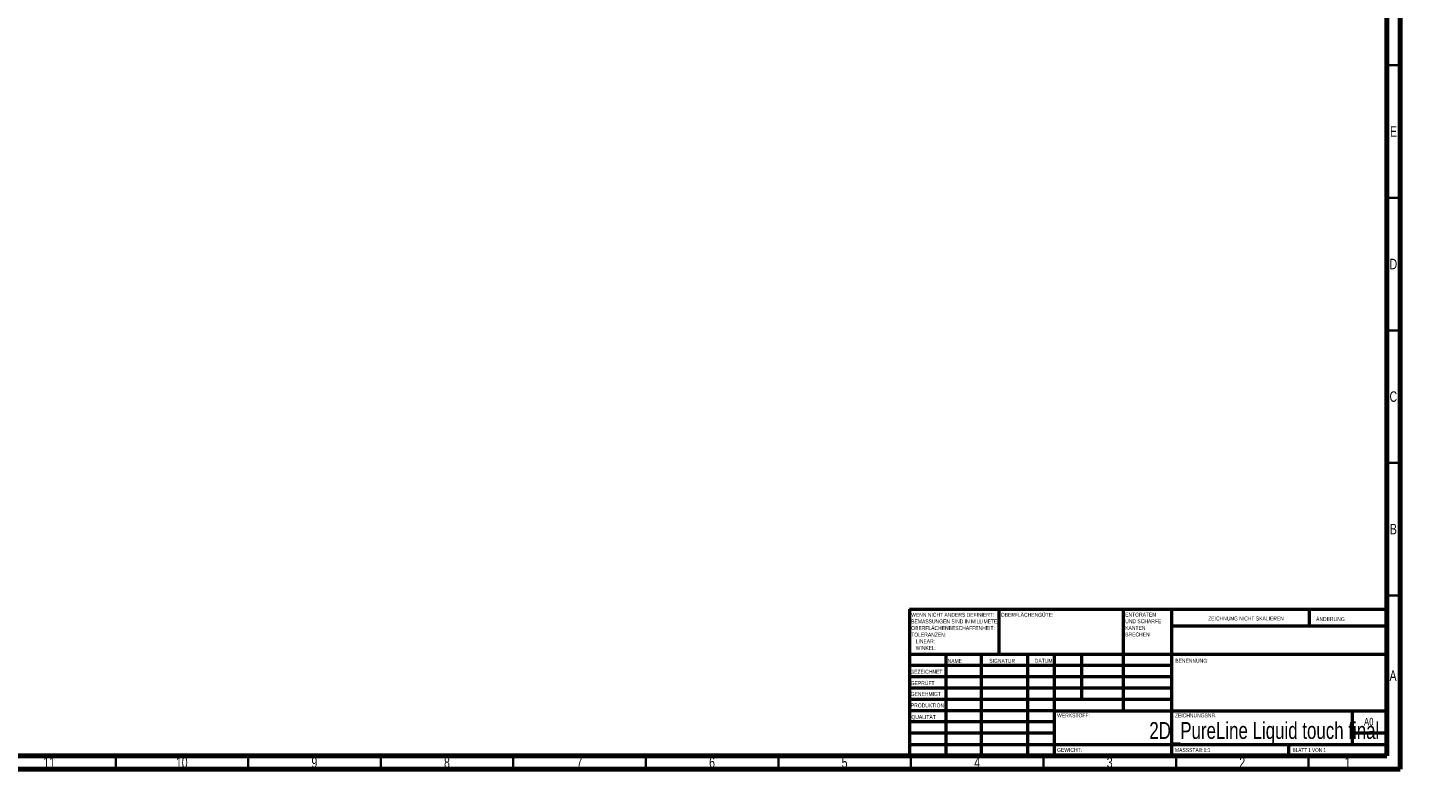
# Model space of a CAD drawing. Header units: millimetres. Extents: x 15 to 1195, y 5 to 836.
# Tile 31 of 35: x 666 to 1195, y 5 to 285. Entities that reach past the tile are written whole.
import ezdxf

# ---------------------------------------------------------------- set-up
doc = ezdxf.new("R2010")
doc.units = ezdxf.units.MM
doc.styles.add('SLDTEXTSTYLE0', font='TXT', dxfattribs={"width": 0.75})
doc.styles.add('SLDTEXTSTYLE1', font='TXT', dxfattribs={"width": 0.692308})

msp = doc.modelspace()

# ---------------------------------------------------------------- linework, layer by layer
at = {"color": 7, "linetype": 'Continuous', "lineweight": 70}
for p, q in [((1184, 836), (1184, 5)), ((1179, 831), (1179, 10)), ((1179, 10), (20, 10)), ((1184, 5), (15, 5))]:
    msp.add_line(p, q, dxfattribs=at)
at = {"color": 7, "linetype": 'Continuous', "lineweight": 35}
for p, q in [((1179, 270.5), (1184, 270.5)), ((1179, 220.5), (1184, 220.5)), ((1179, 170.5), (1184, 170.5)), ((1179, 120.5), (1184, 120.5)), ((1179, 70.5), (1184, 70.5)), ((699.5, 10), (699.5, 5)), ((749.5, 10), (749.5, 5)), ((799.5, 10), (799.5, 5)), ((849.5, 10), (849.5, 5)), ((899.5, 10), (899.5, 5)), ((949.5, 10), (949.5, 5)), ((999.5, 10), (999.5, 5)), ((1049.5, 10), (1049.5, 5)), ((1099.5, 10), (1099.5, 5)), ((1149.5, 10), (1149.5, 5))]:
    msp.add_line(p, q, dxfattribs=at)
at = {"color": 7, "linetype": 'Continuous', "lineweight": 50}
for p, q in [((999, 65.25), (1179, 65.25)), ((999, 65.25), (999, 10)), ((1032.8, 48.25), (1032.8, 65.25)), ((1079.6, 65.25), (1079.6, 27)), ((1097.8, 65.25), (1097.8, 10)), ((1149.8, 58.875), (1149.8, 65.25)), ((1179, 58.875), (1097.8, 58.875)), ((1179, 48.25), (999, 48.25)), ((1012.596, 48.25), (1012.596, 10)), ((1025.991, 48.25), (1025.991, 10)), ((1043.399, 48.25), (1043.399, 10)), ((1053.6, 10), (1053.6, 48.25)), ((1064, 31.25), (1064, 48.25)), ((1097.8, 44), (999, 44)), ((1097.8, 39.75), (999, 39.75)), ((1097.8, 35.5), (999, 35.5)), ((1097.8, 31.25), (999, 31.25)), ((1053.6, 27), (999, 27)), ((1053.6, 27), (1179, 27)), ((1166, 14.25), (1166, 27)), ((1053.6, 22.75), (999, 22.75)), ((1053.6, 18.5), (999, 18.5)), ((1179, 18.5), (1166, 18.5)), ((999, 14.25), (1179, 14.25)), ((1142, 10), (1142, 14.25))]:
    msp.add_line(p, q, dxfattribs=at)

# ---------------------------------------------------------------- texts
at = {"color": 7, "linetype": 'Continuous', "lineweight": 0}
for s, insert, char_height, attachment_point, style in [('E', (1181.508, 247.499), 3.969, 2, 'SLDTEXTSTYLE0'), ('D', (1181.453, 197.499), 3.969, 2, 'SLDTEXTSTYLE0'), ('C', (1181.459, 147.499), 3.969, 2, 'SLDTEXTSTYLE0'), ('B', (1181.471, 97.499), 3.969, 2, 'SLDTEXTSTYLE0'), ('WENN NICHT ANDERS DEFINIERT:', (999.594, 63.921), 1.5, 1, 'SLDTEXTSTYLE0'), ('OBERFLÄCHENGÜTE:', (1033.371, 63.919), 1.5, 1, 'SLDTEXTSTYLE0'), ('ENTGRATEN', (1080.309, 64.003), 1.5, 1, 'SLDTEXTSTYLE0'), ('OBERFLÄCHENBESCHAFFENHEIT:', (999.594, 58.921), 1.5, 1, 'SLDTEXTSTYLE0'), ('BEMASSUNGEN SIND IN MILLIMETER', (999.594, 61.421), 1.5, 1, 'SLDTEXTSTYLE0'), ('UND SCHARFE', (1080.309, 61.503), 1.5, 1, 'SLDTEXTSTYLE0'), ('KANTEN', (1080.309, 59.003), 1.5, 1, 'SLDTEXTSTYLE0'), ('ZEICHNUNG NICHT SKALIEREN', (1111.615, 62.533), 1.5, 1, 'SLDTEXTSTYLE0'), ('ÄNDERUNG', (1152.328, 62.335), 1.5, 1, 'SLDTEXTSTYLE0'), ('TOLERANZEN:', (999.594, 56.421), 1.5, 1, 'SLDTEXTSTYLE0'), ('LINEAR:', (1001.281, 53.921), 1.5, 1, 'SLDTEXTSTYLE0'), ('BRECHEN', (1080.309, 56.503), 1.5, 1, 'SLDTEXTSTYLE0'), ('WINKEL:', (1001.281, 51.421), 1.5, 1, 'SLDTEXTSTYLE0'), ('GEZEICHNET', (999.212, 42.43), 1.5, 1, 'SLDTEXTSTYLE0'), ('NAME', (1013.322, 46.501), 1.5, 1, 'SLDTEXTSTYLE0'), ('SIGNATUR', (1029.034, 46.562), 1.5, 1, 'SLDTEXTSTYLE0'), ('DATUM', (1046.215, 46.576), 1.5, 1, 'SLDTEXTSTYLE0'), ('BENENNUNG:', (1099.202, 46.576), 1.5, 1, 'SLDTEXTSTYLE0'), ('GEPRÜFT', (999.41, 38.154), 1.5, 1, 'SLDTEXTSTYLE0'), ('A', (1181.34, 42.192), 3.969, 2, 'SLDTEXTSTYLE0'), ('GENEHMIGT', (999.402, 34.064), 1.5, 1, 'SLDTEXTSTYLE0'), ('PRODUKTION', (999.455, 29.734), 1.5, 1, 'SLDTEXTSTYLE0'), ('QUALITÄT', (999.669, 25.35), 1.5, 1, 'SLDTEXTSTYLE0'), ('WERKSTOFF:', (1054.646, 25.986), 1.5, 1, 'SLDTEXTSTYLE0'), ('2D_PureLine Liquid touch final', (1132.775, 22.706), 6.35, 2, 'SLDTEXTSTYLE0'), ('ZEICHNUNGSNR.', (1099.074, 25.986), 1.5, 1, 'SLDTEXTSTYLE0'), ('A0', (1170.389, 24.3), 2.9104, 1, 'SLDTEXTSTYLE0'), ('GEWICHT:', (1054.618, 12.949), 1.4986, 1, 'SLDTEXTSTYLE0'), ('MASSSTAB:1:1', (1099.074, 12.9), 1.5, 1, 'SLDTEXTSTYLE0'), ('BLATT 1 VON 1', (1143.478, 12.9), 1.5, 1, 'SLDTEXTSTYLE1'), ('11', (674.42, 9.442), 3.9687, 2, 'SLDTEXTSTYLE0'), ('10', (724.42, 9.442), 3.9687, 2, 'SLDTEXTSTYLE0'), ('9', (774.46, 9.442), 3.969, 2, 'SLDTEXTSTYLE0'), ('8', (824.46, 9.442), 3.969, 2, 'SLDTEXTSTYLE0'), ('7', (874.46, 9.442), 3.969, 2, 'SLDTEXTSTYLE0'), ('6', (924.46, 9.442), 3.969, 2, 'SLDTEXTSTYLE0'), ('5', (974.46, 9.442), 3.969, 2, 'SLDTEXTSTYLE0'), ('4', (1024.46, 9.442), 3.969, 2, 'SLDTEXTSTYLE0'), ('3', (1074.46, 9.442), 3.969, 2, 'SLDTEXTSTYLE0'), ('2', (1124.46, 9.442), 3.969, 2, 'SLDTEXTSTYLE0'), ('1', (1164.21, 9.442), 3.969, 2, 'SLDTEXTSTYLE0')]:
    msp.add_mtext(s, dxfattribs=dict(at, insert=insert, char_height=char_height, attachment_point=attachment_point, style=style))

doc.saveas('drawing.dxf')
